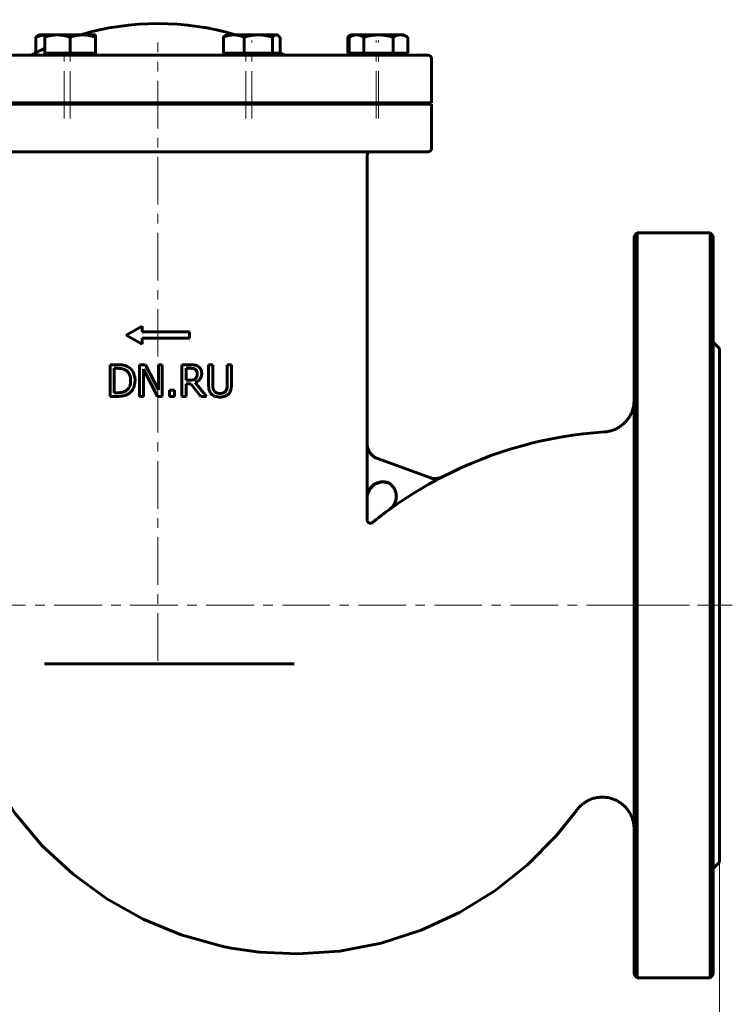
# Model space of a CAD drawing. Header units: millimetres. Extents: x 0 to 594, y 0 to 420.
# Tile 4 of 5: x 181 to 294, y 167 to 322. Entities that reach past the tile are written whole.
import ezdxf

# ---------------------------------------------------------------- set-up
doc = ezdxf.new("R2010")
doc.units = ezdxf.units.MM
for name, pattern in [('K5LT_AXLED', [12, 7.5, -1.5, 1.5, -1.5]), ('K5LT_BASIC', [0]), ('K5LT_THIN', [0])]:
    doc.linetypes.add(name, pattern=pattern)
doc.layers.add('Системный слой', color=7, linetype='Continuous')
doc.layers.add('Системный слой (1)', color=251, linetype='Continuous', true_color=0x6c6c6c)
doc.styles.add('KDIMTEXTSTYLE', font='GOST_AU.SHX', dxfattribs={"width": 0.96, "oblique": 15, "height": 5})
doc.styles.add('KTEXTSTYLE', font='GOST_AU.SHX', dxfattribs={"width": 0.56, "height": 5})
doc.dimstyles.new('KDIMSTYLE (0.50)', dxfattribs={"dimtxt": 5, "dimasz": 1, "dimexe": 2, "dimexo": 0, "dimgap": 1, "dimtad": 1, "dimlfac": 2, "dimtxsty": 'KDIMTEXTSTYLE', "dimsah": 1, "dimcen": 0, "dimdle": 1, "dimadec": 0, "dimazin": 0, "dimtfac": 0.667, "dimtmove": 0, "dimatfit": 3, "dimfxl": 1, "dimtvp": 1, "dimtolj": 1, "dimtzin": 0, "dimarcsym": 0})

# ---------------------------------------------------------------- blocks, each defined once
blk = doc.blocks.new('U13')
at = {"layer": 'Системный слой (1)', "color": 143, "linetype": 'K5LT_BASIC', "lineweight": 60, "true_color": 0x33acca}
for p, q in [((236.03, 254.99), (236.03, 300.54)), ((236.03, 242.94), (236.03, 246.48))]:
    blk.add_line(p, q, dxfattribs=at)
blk = doc.blocks.new('U14')
at = {"layer": 'Системный слой (1)', "color": 143, "linetype": 'K5LT_BASIC', "lineweight": 60, "true_color": 0x33acca}
for p, q in [((239.42, 248.81), (239.38, 248.83)), ((239.44, 248.79), (239.42, 248.81)), ((239.45, 248.79), (239.44, 248.79)), ((239.46, 248.78), (239.45, 248.79)), ((239.48, 248.77), (239.46, 248.78)), ((239.46, 248.78), (239.46, 248.78)), ((239.56, 248.71), (239.48, 248.77)), ((239.6, 248.68), (239.56, 248.71)), ((239.62, 248.67), (239.6, 248.68)), ((239.63, 248.66), (239.62, 248.67)), ((239.64, 248.66), (239.63, 248.66)), ((239.7, 248.61), (239.64, 248.66)), ((239.64, 248.66), (239.64, 248.66)), ((239.75, 248.57), (239.7, 248.61)), ((239.78, 248.54), (239.75, 248.57)), ((239.8, 248.53), (239.78, 248.54)), ((239.81, 248.52), (239.8, 248.53)), ((239.81, 248.51), (239.81, 248.52)), ((239.85, 248.48), (239.81, 248.51)), ((239.81, 248.51), (239.81, 248.51)), ((239.87, 248.46), (239.85, 248.48)), ((239.88, 248.45), (239.87, 248.46)), ((239.94, 248.39), (239.88, 248.45)), ((239.88, 248.45), (239.88, 248.45)), ((239.88, 248.45), (239.88, 248.45)), ((239.99, 248.34), (239.94, 248.39)), ((240.01, 248.31), (239.99, 248.34)), ((240.02, 248.29), (240.01, 248.31)), ((240.03, 248.29), (240.02, 248.29)), ((240.03, 248.28), (240.03, 248.29)), ((240.1, 248.2), (240.03, 248.28)), ((240.14, 248.15), (240.1, 248.2)), ((240.15, 248.13), (240.14, 248.15)), ((240.16, 248.12), (240.15, 248.13)), ((240.17, 248.11), (240.16, 248.12)), ((240.17, 248.1), (240.17, 248.11)), ((240.17, 248.11), (240.17, 248.11)), ((240.2, 248.06), (240.17, 248.1)), ((240.22, 248.03), (240.2, 248.06)), ((240.23, 248.02), (240.22, 248.03)), ((240.23, 248.01), (240.23, 248.02)), ((240.28, 247.94), (240.23, 248.01)), ((240.23, 248.01), (240.23, 248.01)), ((240.31, 247.88), (240.28, 247.94)), ((240.33, 247.85), (240.31, 247.88)), ((240.34, 247.83), (240.33, 247.85)), ((240.34, 247.82), (240.34, 247.83)), ((240.35, 247.82), (240.34, 247.82)), ((240.37, 247.77), (240.35, 247.82)), ((240.4, 247.71), (240.37, 247.77)), ((240.41, 247.67), (240.4, 247.71)), ((240.42, 247.66), (240.41, 247.67)), ((240.42, 247.65), (240.42, 247.66)), ((240.43, 247.65), (240.42, 247.65)), ((240.46, 247.58), (240.43, 247.65)), ((240.48, 247.51), (240.46, 247.58)), ((240.49, 247.47), (240.48, 247.51)), ((240.5, 247.45), (240.49, 247.47)), ((240.5, 247.44), (240.5, 247.45)), ((240.54, 247.33), (240.5, 247.44)), ((240.5, 247.44), (240.5, 247.44)), ((240.55, 247.28), (240.54, 247.33)), ((240.56, 247.25), (240.55, 247.28)), ((240.56, 247.23), (240.56, 247.25)), ((240.56, 247.22), (240.56, 247.23)), ((240.56, 247.23), (240.56, 247.23)), ((240.58, 247.16), (240.56, 247.22)), ((240.56, 247.22), (240.56, 247.22)), ((240.58, 247.13), (240.58, 247.16)), ((240.58, 247.12), (240.58, 247.13)), ((240.59, 247.11), (240.58, 247.12)), ((240.6, 247.03), (240.59, 247.11)), ((240.59, 247.11), (240.59, 247.11)), ((240.61, 246.96), (240.6, 247.03)), ((240.31, 245.45), (240.32, 245.48)), ((240.31, 245.44), (240.31, 245.45)), ((240.32, 245.48), (240.35, 245.52)), ((240.35, 245.52), (240.4, 245.62)), ((240.4, 245.63), (240.41, 245.64)), ((240.4, 245.62), (240.4, 245.63)), ((240.4, 245.63), (240.4, 245.63)), ((240.41, 245.66), (240.43, 245.69)), ((240.41, 245.64), (240.41, 245.66)), ((240.43, 245.69), (240.46, 245.76)), ((240.46, 245.76), (240.48, 245.84)), ((240.48, 245.84), (240.49, 245.84)), ((240.49, 245.87), (240.51, 245.9)), ((240.49, 245.85), (240.49, 245.87)), ((240.49, 245.84), (240.49, 245.85)), ((240.51, 245.9), (240.53, 245.97)), ((240.53, 245.97), (240.55, 246.05)), ((240.55, 246.06), (240.56, 246.08)), ((240.55, 246.05), (240.55, 246.06)), ((240.55, 246.05), (240.55, 246.05)), ((240.56, 246.11), (240.58, 246.19)), ((240.56, 246.08), (240.56, 246.11)), ((240.58, 246.19), (240.59, 246.26)), ((240.59, 246.27), (240.6, 246.29)), ((240.59, 246.26), (240.59, 246.27)), ((240.59, 246.26), (240.59, 246.26)), ((240.6, 246.32), (240.61, 246.39)), ((240.6, 246.29), (240.6, 246.32)), ((240.61, 246.92), (240.61, 246.96)), ((240.61, 246.9), (240.61, 246.92)), ((240.62, 246.89), (240.61, 246.9)), ((240.61, 246.39), (240.62, 246.44)), ((240.62, 246.81), (240.62, 246.89)), ((240.62, 246.89), (240.62, 246.89)), ((240.63, 246.73), (240.62, 246.81)), ((240.62, 246.58), (240.63, 246.66)), ((240.62, 246.51), (240.62, 246.58)), ((240.62, 246.47), (240.62, 246.51)), ((240.62, 246.46), (240.62, 246.47)), ((240.62, 246.45), (240.62, 246.46)), ((240.62, 246.44), (240.62, 246.45)), ((240.63, 246.7), (240.63, 246.73)), ((240.63, 246.68), (240.63, 246.7)), ((240.63, 246.67), (240.63, 246.68)), ((240.63, 246.66), (240.63, 246.67)), ((239.59, 244.64), (239.77, 244.78)), ((239.77, 244.78), (239.78, 244.79)), ((239.77, 244.78), (239.77, 244.78)), ((239.78, 244.79), (239.79, 244.8)), ((239.79, 244.8), (239.82, 244.83)), ((239.82, 244.83), (239.87, 244.87)), ((239.87, 244.87), (239.93, 244.93)), ((239.93, 244.93), (239.93, 244.94)), ((239.93, 244.94), (239.94, 244.94)), ((239.94, 244.94), (239.95, 244.96)), ((239.95, 244.96), (239.97, 244.98)), ((239.97, 244.98), (240.02, 245.04)), ((240.02, 245.04), (240.07, 245.1)), ((240.07, 245.1), (240.08, 245.1)), ((240.08, 245.11), (240.09, 245.13)), ((240.08, 245.1), (240.08, 245.11)), ((240.09, 245.13), (240.12, 245.16)), ((240.12, 245.16), (240.16, 245.22)), ((240.16, 245.22), (240.2, 245.28)), ((240.2, 245.28), (240.21, 245.28)), ((240.21, 245.28), (240.22, 245.3)), ((240.21, 245.28), (240.21, 245.28)), ((240.22, 245.3), (240.23, 245.32)), ((240.23, 245.32), (240.25, 245.35)), ((240.25, 245.35), (240.25, 245.36)), ((240.25, 245.36), (240.26, 245.36)), ((240.25, 245.35), (240.25, 245.35)), ((240.26, 245.36), (240.27, 245.38)), ((240.27, 245.38), (240.28, 245.41)), ((240.28, 245.41), (240.3, 245.43)), ((240.3, 245.43), (240.3, 245.44)), ((240.3, 245.44), (240.31, 245.44))]:
    blk.add_line(p, q, dxfattribs=at)
blk = doc.blocks.new('U16')
at = {"layer": 'Системный слой (1)', "color": 143, "linetype": 'K5LT_BASIC', "lineweight": 60, "true_color": 0x33acca}
for p, q in [((237.1, 248.53), (238.34, 248.97)), ((238.34, 248.97), (239.38, 248.83)), ((236.05, 246.78), (236.1, 247.08)), ((236.1, 247.08), (236.32, 247.64)), ((236.32, 247.64), (237.1, 248.53)), ((236.03, 246.56), (236.04, 246.63)), ((236.03, 246.52), (236.03, 246.56)), ((236.03, 246.5), (236.03, 246.52)), ((236.03, 246.49), (236.03, 246.5)), ((236.03, 246.48), (236.03, 246.49)), ((236.03, 246.49), (236.03, 246.49)), ((236.03, 246.48), (236.03, 246.48)), ((236.03, 246.48), (236.03, 246.48)), ((236.03, 246.48), (236.03, 246.48)), ((236.03, 246.48), (236.03, 246.48)), ((236.03, 246.48), (236.03, 246.48)), ((236.03, 246.48), (236.03, 246.48)), ((236.04, 246.63), (236.05, 246.78))]:
    blk.add_line(p, q, dxfattribs=at)
blk = doc.blocks.new('U18')
at = {"layer": 'Системный слой (1)', "color": 143, "linetype": 'K5LT_BASIC', "lineweight": 60, "true_color": 0x33acca}
for p, q in [((278.14, 229.49), (278.14, 287.74)), ((278.14, 171.24), (278.14, 229.49))]:
    blk.add_line(p, q, dxfattribs=at)
blk = doc.blocks.new('U20')
at = {"layer": 'Системный слой (1)', "color": 143, "linetype": 'K5LT_BASIC', "lineweight": 60, "true_color": 0x33acca}
for p, q in [((172.63, 211.48), (172.81, 210.98)), ((172.81, 210.98), (172.99, 210.48)), ((172.99, 210.48), (173.18, 209.98)), ((176.85, 202.2), (180.49, 196.64)), ((180.49, 196.64), (184.77, 191.57)), ((265.89, 193.16), (269.1, 197.16)), ((261.32, 188.54), (265.89, 193.16)), ((184.77, 191.57), (189.62, 187.05)), ((256.19, 184.47), (261.32, 188.54)), ((189.62, 187.05), (194.95, 183.17)), ((250.58, 181.01), (256.19, 184.47)), ((194.95, 183.17), (200.67, 179.97)), ((244.56, 178.24), (250.58, 181.01)), ((200.67, 179.97), (206.68, 177.49)), ((206.68, 177.49), (212.89, 175.75)), ((238.24, 176.21), (244.56, 178.24)), ((212.89, 175.75), (213.11, 175.7)), ((213.11, 175.7), (213.12, 175.7)), ((213.12, 175.7), (213.14, 175.7)), ((213.14, 175.7), (213.16, 175.69)), ((213.16, 175.69), (213.2, 175.69)), ((213.2, 175.69), (213.29, 175.67)), ((213.29, 175.67), (213.47, 175.63)), ((213.47, 175.63), (213.83, 175.56)), ((213.83, 175.56), (214.56, 175.42)), ((231.72, 174.95), (238.24, 176.21)), ((214.56, 175.42), (216.02, 175.17)), ((216.02, 175.17), (218.99, 174.78)), ((218.99, 174.78), (225.09, 174.49)), ((225.09, 174.49), (231.72, 174.95))]:
    blk.add_line(p, q, dxfattribs=at)
blk = doc.blocks.new('U23')
at = {"layer": 'Системный слой (1)', "color": 143, "linetype": 'K5LT_BASIC', "lineweight": 60, "true_color": 0x33acca}
for p, q in [((290.64, 287.74), (290.64, 229.49)), ((290.64, 229.49), (290.64, 171.24))]:
    blk.add_line(p, q, dxfattribs=at)
blk = doc.blocks.new('U25')
at = {"layer": 'Системный слой (1)', "color": 143, "linetype": 'K5LT_BASIC', "lineweight": 60, "true_color": 0x33acca}
for p, q in [((291.64, 229.49), (291.64, 269.99)), ((291.64, 188.99), (291.64, 229.49))]:
    blk.add_line(p, q, dxfattribs=at)
blk = doc.blocks.new('U26')
at = {"layer": 'Системный слой (1)', "color": 143, "linetype": 'K5LT_BASIC', "lineweight": 60, "true_color": 0x33acca}
for start, end in [(93.7268, 117.2623), (125.8929, 128.9325)]:
    blk.add_arc((277.69, 191.99), 65, start, end, dxfattribs=at)
blk = doc.blocks.new('U27')
at = {"layer": 'Системный слой (1)', "color": 143, "linetype": 'K5LT_BASIC', "lineweight": 60, "true_color": 0x33acca}
for p, q in [((184.25, 319.31), (183.76, 319.13)), ((184.71, 319.42), (184.25, 319.31)), ((185.15, 319.48), (184.71, 319.42))]:
    blk.add_line(p, q, dxfattribs=at)
blk = doc.blocks.new('U28')
at = {"layer": 'Системный слой (1)', "color": 143, "linetype": 'K5LT_BASIC', "lineweight": 60, "true_color": 0x33acca}
for p, q in [((221.77, 319.48), (221.68, 319.49)), ((221.86, 319.46), (221.77, 319.48)), ((221.95, 319.41), (221.86, 319.46)), ((222.06, 319.34), (221.95, 319.41)), ((222.16, 319.25), (222.06, 319.34)), ((222.27, 319.13), (222.16, 319.25))]:
    blk.add_line(p, q, dxfattribs=at)
blk = doc.blocks.new('U29')
at = {"layer": 'Системный слой (1)', "color": 143, "linetype": 'K5LT_BASIC', "lineweight": 60, "true_color": 0x33acca}
for p, q in [((159.86, 308.54), (227.23, 308.54)), ((227.23, 308.54), (246.18, 308.54))]:
    blk.add_line(p, q, dxfattribs=at)
blk = doc.blocks.new('U30')
at = {"layer": 'Системный слой (1)', "color": 143, "linetype": 'K5LT_BASIC', "lineweight": 60, "true_color": 0x33acca}
for start, end in [(73.2653, 106.7347), (114.8676, 118.0725), (61.9275, 63.0606)]:
    blk.add_arc((203.02, 278.79), 42.5, start, end, dxfattribs=at)
blk = doc.blocks.new('U32')
at = {"layer": 'Системный слой (1)', "color": 143, "linetype": 'K5LT_BASIC', "lineweight": 60, "true_color": 0x33acca}
for p, q in [((233.08, 319.25), (232.97, 319.13)), ((233.19, 319.34), (233.08, 319.25)), ((233.29, 319.41), (233.19, 319.34)), ((233.38, 319.46), (233.29, 319.41)), ((233.47, 319.48), (233.38, 319.46)), ((233.57, 319.49), (233.47, 319.48))]:
    blk.add_line(p, q, dxfattribs=at)
blk = doc.blocks.new('U33')
at = {"layer": 'Системный слой (1)', "color": 143, "linetype": 'K5LT_BASIC', "lineweight": 60, "true_color": 0x33acca}
for p, q in [((233.63, 319.49), (233.57, 319.49)), ((233.69, 319.48), (233.63, 319.49)), ((233.75, 319.46), (233.69, 319.48))]:
    blk.add_line(p, q, dxfattribs=at)
blk = doc.blocks.new('D4')
at = {"layer": 'Системный слой (1)'}
for points in [[(121.64, 140.53), (121.14, 141.19), (121.64, 141.85), (116.64, 141.19)], [(286.64, 140.53), (291.64, 141.19), (286.64, 141.85), (287.14, 141.19)]]:
    blk.add_hatch(color=7, dxfattribs=at).paths.add_polyline_path(points)
at = {"layer": 'Системный слой (1)', "color": 7, "linetype": 'K5LT_THIN', "lineweight": 18, "true_color": 0xffffff}
for p, q in [((116.64, 188.99), (116.64, 139.19)), ((291.64, 188.99), (291.64, 139.19)), ((116.64, 141.19), (121.64, 141.85)), ((121.64, 141.85), (121.14, 141.19)), ((287.14, 141.19), (286.64, 141.85)), ((286.64, 141.85), (291.64, 141.19)), ((121.64, 140.53), (116.64, 141.19)), ((116.64, 141.19), (291.64, 141.19)), ((121.14, 141.19), (121.64, 140.53)), ((291.64, 141.19), (286.64, 140.53)), ((286.64, 140.53), (287.14, 141.19))]:
    blk.add_line(p, q, dxfattribs=at)
blk.add_wipeout([(198.8, 142.19), (198.8, 149.57), (209.06, 149.57), (209.06, 142.19)]).dxf.layer = 'Системный слой (1)'
at = {"layer": 'Системный слой (1)', "color": 7, "insert": (198.8, 148.78), "char_height": 5, "attachment_point": 1, "style": 'KTEXTSTYLE'}
blk.add_mtext('\\H5.0;\\W1.000;\\Q15;\\Q15;\\W0.960;350', dxfattribs=at)
blk = doc.blocks.new('KDIMARROW_01')
at = {"layer": 'Системный слой'}
blk.add_hatch(color=0, dxfattribs=at).paths.add_polyline_path([(0, 0), (-5, 0.66), (-4.5, 0), (-5, -0.66)])
at = {"layer": 'Системный слой', "color": 0, "linetype": 'K5LT_THIN', "lineweight": 18}
for p, q in [((-4.5, 0), (-5, 0.66)), ((-5, 0.66), (0, 0)), ((0, 0), (-5, -0.66)), ((-5, -0.66), (-4.5, 0))]:
    blk.add_line(p, q, dxfattribs=at)
at = {"layer": 'Системный слой (1)', "color": 0, "linetype": 'K5LT_THIN', "lineweight": 18}
blk.add_line((454.12, 229.49), (453.62, 229.49), dxfattribs=at)

msp = doc.modelspace()

# ---------------------------------------------------------------- linework, layer by layer
at = {"layer": 'Системный слой (1)', "color": 143, "linetype": 'K5LT_BASIC', "lineweight": 60, "true_color": 0x33acca}
for p, q in [((183.7645, 316.6797), (183.7645, 319.1344)), ((184.2259, 319.4916), (184.0848, 319.4102)), ((184.2259, 319.4916), (185.1468, 319.4916)), ((185.1468, 319.1344), (185.1468, 319.4916)), ((185.1468, 319.4916), (187.1468, 319.4916)), ((185.1468, 316.5916), (185.1468, 319.1344)), ((187.1468, 319.4916), (191.1468, 319.4916)), ((189.1468, 316.5916), (189.1468, 319.1344)), ((191.1468, 319.4916), (193.1468, 319.4916)), ((193.1468, 319.4916), (193.1468, 319.1344)), ((193.1468, 316.5916), (193.1468, 319.1344)), ((213.3508, 316.5916), (213.3508, 319.1344)), ((213.8122, 319.4916), (213.6711, 319.4102)), ((213.8122, 319.4916), (214.9837, 319.4916)), ((214.9837, 319.4916), (218.8474, 319.4916)), ((216.6167, 316.5916), (216.6167, 319.1344)), ((218.8474, 319.4916), (221.6759, 319.4916)), ((221.0782, 316.5916), (221.0782, 319.1344)), ((221.6759, 319.4916), (221.8122, 319.4916)), ((221.8122, 319.4916), (221.9533, 319.4102)), ((222.2736, 316.5916), (222.2736, 319.1344)), ((232.969, 316.5916), (232.969, 319.1344)), ((233.8119, 319.4916), (233.1931, 319.1344)), ((233.1931, 316.5916), (233.1931, 319.1344)), ((233.4304, 319.4916), (233.2893, 319.4102)), ((233.4304, 319.4916), (233.5667, 319.4916)), ((233.5667, 319.4916), (233.8119, 319.4916)), ((233.8119, 319.4916), (234.3478, 319.4916)), ((234.3478, 319.4916), (237.8119, 319.4916)), ((235.5025, 316.5916), (235.5025, 319.1344)), ((237.8119, 319.4916), (241.276, 319.4916)), ((240.1213, 316.5916), (240.1213, 319.1344)), ((241.276, 319.4916), (241.8119, 319.4916)), ((241.8119, 319.4916), (242.4307, 319.1344)), ((242.4307, 316.5916), (242.4307, 319.1344)), ((245.6774, 316.2916), (160.3607, 316.2916)), ((185.1468, 316.5916), (185.1468, 316.2916)), ((187.1468, 316.5916), (185.1468, 316.5916)), ((189.1468, 316.5916), (187.1468, 316.5916)), ((191.1468, 316.5916), (189.1468, 316.5916)), ((193.1468, 316.5916), (191.1468, 316.5916)), ((193.1468, 316.5916), (193.1468, 316.2916)), ((214.9837, 316.5916), (213.3508, 316.5916)), ((213.8122, 316.5916), (213.8122, 316.2916)), ((216.6167, 316.5916), (214.9837, 316.5916)), ((218.8474, 316.5916), (216.6167, 316.5916)), ((221.0782, 316.5916), (218.8474, 316.5916)), ((221.6759, 316.5916), (221.0782, 316.5916)), ((222.2736, 316.5916), (221.6759, 316.5916)), ((221.8122, 316.5916), (221.8122, 316.2916)), ((233.1931, 316.5916), (232.969, 316.5916)), ((234.3478, 316.5916), (233.1931, 316.5916)), ((233.4304, 316.5916), (233.4304, 316.2916)), ((233.8119, 316.5916), (233.8119, 316.2916)), ((235.5025, 316.5916), (234.3478, 316.5916)), ((237.8119, 316.5916), (235.5025, 316.5916)), ((240.1213, 316.5916), (237.8119, 316.5916)), ((241.276, 316.5916), (240.1213, 316.5916)), ((242.4307, 316.5916), (241.276, 316.5916)), ((241.8119, 316.5916), (241.8119, 316.2916)), ((246.1774, 308.7916), (246.1774, 315.7916)), ((159.8607, 308.7916), (246.1774, 308.7916)), ((185.7259, 308.7916), (185.7259, 308.7517)), ((185.936, 308.5416), (185.7259, 308.7517)), ((186.6468, 308.7517), (185.7259, 308.7517)), ((186.6468, 308.7916), (186.6468, 308.7517)), ((189.1468, 308.7517), (186.6468, 308.7517)), ((186.8569, 308.5416), (186.6468, 308.7517)), ((191.6468, 308.7517), (189.1468, 308.7517)), ((191.4367, 308.5416), (191.6468, 308.7517)), ((191.6468, 308.7916), (191.6468, 308.7517)), ((199.269, 308.5416), (199.269, 308.7916)), ((206.769, 308.5416), (206.769, 308.7916)), ((214.3912, 308.7916), (214.3912, 308.7517)), ((214.6014, 308.5416), (214.3912, 308.7517)), ((215.3122, 308.7517), (214.3912, 308.7517)), ((215.3122, 308.7916), (215.3122, 308.7517)), ((219.5799, 308.7517), (215.3122, 308.7517)), ((215.5223, 308.5416), (215.3122, 308.7517)), ((220.3122, 308.7517), (219.5799, 308.7517)), ((220.1021, 308.5416), (220.3122, 308.7517)), ((220.3122, 308.7916), (220.3122, 308.7517)), ((234.9304, 308.7916), (234.9304, 308.7517)), ((235.3119, 308.7517), (234.9304, 308.7517)), ((235.1406, 308.5416), (234.9304, 308.7517)), ((235.3119, 308.7916), (235.3119, 308.7517)), ((235.522, 308.5416), (235.3119, 308.7517)), ((240.3119, 308.7517), (235.3119, 308.7517)), ((240.1018, 308.5416), (240.3119, 308.7517)), ((240.3119, 308.7916), (240.3119, 308.7517)), ((246.1774, 301.5416), (246.1774, 308.5416)), ((160.3607, 301.0416), (245.6774, 301.0416)), ((278.1415, 287.7416), (278.6415, 288.2416)), ((290.1415, 288.2416), (278.6415, 288.2416)), ((278.6415, 288.2416), (278.6415, 229.4916)), ((290.6415, 287.7416), (290.1415, 288.2416)), ((290.1415, 229.4916), (290.1415, 288.2416)), ((198.019, 272.1342), (200.519, 273.5515)), ((200.519, 272.6342), (200.519, 273.5515)), ((198.019, 272.1342), (200.519, 270.7169)), ((200.519, 272.6342), (208.019, 272.6342)), ((208.019, 271.6342), (208.019, 272.6342)), ((200.519, 270.7169), (200.519, 271.6342)), ((200.519, 271.6342), (208.019, 271.6342)), ((291.6415, 269.9916), (290.6415, 270.9916)), ((195.4552, 267.4617), (195.4552, 262.4617)), ((196.5938, 267.4617), (195.4552, 267.4617)), ((200.1189, 267.4617), (200.1189, 262.4617)), ((201.063, 267.4617), (200.1189, 267.4617)), ((203.0768, 263.503), (201.063, 267.4617)), ((203.6967, 267.4617), (203.0768, 267.4617)), ((203.0768, 267.4617), (203.0768, 263.503)), ((203.6967, 262.4617), (203.6967, 267.4617)), ((208.0808, 267.4617), (206.7924, 267.4617)), ((206.7924, 267.4617), (206.7924, 262.4617)), ((211.6627, 267.4617), (210.9982, 267.4617)), ((210.9982, 267.4617), (210.9982, 264.3417)), ((211.6627, 264.3417), (211.6627, 267.4617)), ((213.952, 267.4617), (213.952, 264.3255)), ((214.6165, 267.4617), (213.952, 267.4617)), ((214.6165, 264.3417), (214.6165, 267.4617)), ((196.1197, 263.037), (196.1197, 266.8863)), ((196.1197, 266.8863), (196.6262, 266.8863)), ((200.7389, 266.7729), (202.9512, 262.4617)), ((200.7389, 262.4617), (200.7389, 266.7729)), ((207.4569, 266.8863), (208.1173, 266.8863)), ((207.4569, 265.0062), (207.4569, 266.8863)), ((208.0403, 265.0062), (207.4569, 265.0062)), ((207.4569, 262.4617), (207.4569, 264.4511)), ((207.4569, 264.4511), (208.2186, 264.4511)), ((208.2186, 264.4511), (209.7988, 262.4617)), ((210.6619, 262.4617), (208.8831, 264.6375)), ((196.6262, 263.037), (196.1197, 263.037)), ((204.8394, 263.4179), (204.8394, 262.4617)), ((205.6416, 263.4179), (204.8394, 263.4179)), ((205.6416, 262.4617), (205.6416, 263.4179)), ((195.4552, 262.4617), (196.606, 262.4617)), ((200.1189, 262.4617), (200.7389, 262.4617)), ((202.9512, 262.4617), (203.6967, 262.4617)), ((204.8394, 262.4617), (205.6416, 262.4617)), ((206.7924, 262.4617), (207.4569, 262.4617)), ((209.7988, 262.4617), (210.6619, 262.4617)), ((236.0231, 246.4828), (236.0231, 254.9963)), ((245.929, 249.6401), (237.6686, 252.6466)), ((239.7127, 248.5993), (239.6978, 248.6115)), ((239.7127, 248.5993), (239.7127, 248.5993)), ((236.0314, 242.943), (236.0314, 242.9432)), ((278.6415, 229.4916), (278.6415, 170.7416)), ((290.1415, 170.7416), (290.1415, 229.4916)), ((185.1223, 220.2416), (224.5148, 220.2416)), ((291.6415, 188.9916), (290.6415, 187.9916)), ((278.1415, 171.2416), (278.6415, 170.7416)), ((290.6415, 171.2416), (290.1415, 170.7416)), ((290.1415, 170.7416), (278.6415, 170.7416))]:
    msp.add_line(p, q, dxfattribs=at)
at = {"layer": 'Системный слой (1)', "color": 30, "linetype": 'K5LT_AXLED', "lineweight": 18, "true_color": 0xff8000}
for p, q in [((189.1468, 306.2916), (189.1468, 318.5916)), ((217.8122, 306.2916), (217.8122, 318.5916)), ((237.4304, 306.2916), (237.4304, 318.5916)), ((237.8119, 306.2916), (237.8119, 318.5916)), ((188.2259, 306.2916), (188.2259, 318.2916)), ((203.019, 220.7416), (203.019, 318.2916)), ((216.8912, 306.2916), (216.8912, 318.2916)), ((114.6415, 229.4916), (286.8915, 229.4916)), ((276.1415, 229.4916), (293.6415, 229.4916))]:
    msp.add_line(p, q, dxfattribs=at)
at = {"layer": 'Системный слой (1)', "color": 143, "linetype": 'K5LT_BASIC', "lineweight": 60, "true_color": 0x33acca}
for centre, radius, start, end in [((245.6774, 315.7916), 0.5, 0, 90), ((245.6774, 301.5416), 0.5, 270, 0), ((236.5316, 300.5416), 0.5, 90, 180), ((277.6914, 191.9916), 64.9898, 117.253561, 125.890266)]:
    msp.add_arc(centre, radius, start, end, dxfattribs=at)
for points, weights in [([(183.7645, 319.1344), (183.9334, 319.3227), (184.0848, 319.4102)], [1, 1.01965916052, 1.0189529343]), ([(187.1468, 319.4916), (186.2186, 319.4916), (185.1468, 319.1344)], [1, 1.0379548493, 1]), ([(189.1468, 319.1344), (188.075, 319.4916), (187.1468, 319.4916)], [1, 1.0379548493, 1]), ([(191.1468, 319.4916), (190.2186, 319.4916), (189.1468, 319.1344)], [1, 1.0379548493, 1]), ([(193.1468, 319.1344), (192.075, 319.4916), (191.1468, 319.4916)], [1, 1.0379548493, 1]), ([(214.9837, 319.4916), (214.2259, 319.4916), (213.3508, 319.1344)], [1, 1.0379548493, 1]), ([(213.3508, 319.1344), (213.5196, 319.3227), (213.6711, 319.4102)], [1, 1.01965916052, 1.0189529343]), ([(216.6167, 319.1344), (215.7416, 319.4916), (214.9837, 319.4916)], [1, 1.0379548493, 1]), ([(218.8474, 319.4916), (217.8122, 319.4916), (216.6167, 319.1344)], [1, 1.0379548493, 1]), ([(221.0782, 319.1344), (219.8827, 319.4916), (218.8474, 319.4916)], [1, 1.0379548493, 1]), ([(221.6759, 319.4916), (221.3985, 319.4916), (221.0782, 319.1344)], [1, 1.0379548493, 1]), ([(234.3478, 319.4916), (233.8119, 319.4916), (233.1931, 319.1344)], [1, 1.0379548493, 1]), ([(235.5025, 319.1344), (234.8837, 319.4916), (234.3478, 319.4916)], [1, 1.0379548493, 1]), ([(237.8119, 319.4916), (236.7401, 319.4916), (235.5025, 319.1344)], [1, 1.0379548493, 1]), ([(240.1213, 319.1344), (238.8837, 319.4916), (237.8119, 319.4916)], [1, 1.0379548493, 1]), ([(241.276, 319.4916), (240.7401, 319.4916), (240.1213, 319.1344)], [1, 1.0379548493, 1]), ([(242.4307, 319.1344), (241.8119, 319.4916), (241.276, 319.4916)], [1, 1.0379548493, 1])]:
    msp.add_rational_spline(points, weights, degree=2, dxfattribs=at)
for points, knots in [([(198.3847, 267.0646), (198.278, 267.1347), (198.1636, 267.1931), (197.9661, 267.2744), (197.8851, 267.3026), (197.7719, 267.3367), (197.7374, 267.3465), (197.6686, 267.3646), (197.5981, 267.3813), (197.5136, 267.3971), (197.4167, 267.4127), (197.3629, 267.4201), (197.241, 267.4341), (197.1721, 267.4404), (197.0485, 267.4491), (196.9977, 267.452), (196.8628, 267.458), (196.781, 267.4601), (196.6642, 267.4615), (196.6289, 267.4617), (196.5938, 267.4617)], [-0.681836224, -0.681836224, -0.681836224, -0.681836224, -0.480593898, -0.480593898, -0.345649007, -0.345649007, -0.293274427, -0.293274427, -0.249402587, -0.203137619, -0.203137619, -0.15520884, -0.15520884, -0.103849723, -0.103849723, -0.071038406, -0.071038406, -0.021477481, -0.021477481, 0, 0, 0, 0]), ([(209.3531, 267.1983), (209.2424, 267.2699), (209.1246, 267.3273), (208.9262, 267.3908), (208.8186, 267.4187), (208.5094, 267.4491), (208.4029, 267.4551), (208.2264, 267.4607), (208.1534, 267.4617), (208.0808, 267.4617)], [-0.448889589, -0.448889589, -0.448889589, -0.448889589, -0.233146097, -0.233146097, -0.107358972, -0.107358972, -0.044036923, -0.044036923, 0, 0, 0, 0]), ([(196.6262, 266.8863), (196.6885, 266.8863), (196.7466, 266.8853), (196.8621, 266.8814), (196.9184, 266.8783), (197.0445, 266.8688), (197.1094, 266.8617), (197.2019, 266.8491), (197.2346, 266.8439), (197.2891, 266.8343), (197.3118, 266.8298), (197.3489, 266.822), (197.3641, 266.8186), (197.3787, 266.8152), (197.5796, 266.7679), (197.7693, 266.6915), (197.9471, 266.5865)], [-0.200729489, -0.200729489, -0.200729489, -0.200729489, -0.189077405, -0.189077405, -0.175905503, -0.175905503, -0.156903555, -0.156903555, -0.144619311, -0.144619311, -0.134140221, -0.134140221, -0.125549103, -0.125549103, -0.125003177, 0, 0, 0, 0]), ([(197.9471, 266.5865), (198.0829, 266.5032), (198.2032, 266.4012), (198.4098, 266.1539), (198.4906, 266.014), (198.6649, 265.5814), (198.7048, 265.2698), (198.7048, 264.9657)], [-0.375967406, -0.375967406, -0.375967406, -0.375967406, -0.279885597, -0.279885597, -0.182458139, -0.182458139, 0, 0, 0, 0]), ([(199.3977, 264.9576), (199.3977, 265.1853), (199.3783, 265.4143), (199.2717, 265.9196), (199.1847, 266.1115), (199.0048, 266.4697), (198.8374, 266.6924), (198.5496, 266.947), (198.4692, 267.0085), (198.3847, 267.0646)], [-0.357534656, -0.357534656, -0.357534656, -0.357534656, -0.302072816, -0.302072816, -0.231709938, -0.231709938, -0.06122504, -0.06122504, 0, 0, 0, 0]), ([(208.1173, 266.8863), (208.1688, 266.8863), (208.2159, 266.8853), (208.3303, 266.8806), (208.3903, 266.8756), (208.4704, 266.8664), (208.4968, 266.8627), (208.5393, 266.8559), (208.5564, 266.8527), (208.5749, 266.8491), (208.5781, 266.8485), (208.5901, 266.846), (208.5983, 266.8442), (208.7145, 266.8178), (208.8181, 266.7775), (208.9115, 266.7161)], [-0.116905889, -0.116905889, -0.116905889, -0.116905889, -0.107309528, -0.107309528, -0.091342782, -0.091342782, -0.081924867, -0.081924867, -0.07417667, -0.07417667, -0.072506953, -0.072506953, -0.067779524, -0.067779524, 0, 0, 0, 0]), ([(208.8831, 264.6375), (209.0698, 264.7072), (209.244, 264.8026), (209.4779, 264.9979), (209.6134, 265.1239), (209.8169, 265.4686), (209.874, 265.6441), (209.9145, 265.9203), (209.9204, 266.0123), (209.9204, 266.1043)], [-0.542736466, -0.542736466, -0.542736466, -0.542736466, -0.296679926, -0.296679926, -0.167569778, -0.167569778, -0.055190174, -0.055190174, 0, 0, 0, 0]), ([(208.9115, 266.7161), (208.9683, 266.6778), (209.0195, 266.6325), (209.1112, 266.5203), (209.1421, 266.4613), (209.2096, 266.2946), (209.2275, 266.1735), (209.2275, 266.0516)], [-0.139857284, -0.139857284, -0.139857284, -0.139857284, -0.108143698, -0.108143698, -0.073119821, -0.073119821, 0, 0, 0, 0]), ([(209.2275, 266.0516), (209.2275, 265.9579), (209.2208, 265.8631), (209.1872, 265.6781), (209.1627, 265.6004), (209.0881, 265.4317), (209.0249, 265.3421), (208.9439, 265.2656)], [-0.154182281, -0.154182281, -0.154182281, -0.154182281, -0.11098828, -0.11098828, -0.067469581, -0.067469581, 0, 0, 0, 0]), ([(209.9204, 266.1043), (209.9204, 266.2191), (209.9107, 266.335), (209.865, 266.5467), (209.8322, 266.643), (209.742, 266.8142), (209.6533, 266.9609), (209.4424, 267.1369), (209.3987, 267.1689), (209.3531, 267.1983)], [-0.480676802, -0.480676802, -0.480676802, -0.480676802, -0.314443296, -0.314443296, -0.16666248, -0.16666248, -0.032967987, -0.032967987, 0, 0, 0, 0]), ([(198.7048, 264.9657), (198.7048, 264.7411), (198.6854, 264.5089), (198.5961, 264.1474), (198.5337, 263.9611), (198.3043, 263.6127), (198.1689, 263.4779), (198.0079, 263.3693)], [-0.45454145, -0.45454145, -0.45454145, -0.45454145, -0.251039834, -0.251039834, -0.117445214, -0.117445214, 0, 0, 0, 0]), ([(198.3766, 262.8628), (198.5187, 262.9567), (198.647, 263.0672), (198.8811, 263.3249), (198.9827, 263.47), (199.2388, 263.9304), (199.3384, 264.2553), (199.3914, 264.72), (199.3977, 264.8387), (199.3977, 264.9576)], [-0.489708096, -0.489708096, -0.489708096, -0.489708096, -0.38710212, -0.38710212, -0.280615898, -0.280615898, -0.071329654, -0.071329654, 0, 0, 0, 0]), ([(208.9439, 265.2656), (208.8916, 265.2132), (208.833, 265.1694), (208.6747, 265.084), (208.5912, 265.0645), (208.3893, 265.0198), (208.2123, 265.0062), (208.0403, 265.0062)], [-0.140513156, -0.140513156, -0.140513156, -0.140513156, -0.125697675, -0.125697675, -0.10435846, -0.10435846, 0, 0, 0, 0]), ([(210.9982, 264.3417), (210.9982, 264.0489), (211.0223, 263.7266), (211.1352, 263.341), (211.1997, 263.1534), (211.3891, 262.9098), (211.4313, 262.8626), (211.4763, 262.8182)], [-0.589240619, -0.589240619, -0.589240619, -0.589240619, -0.187478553, -0.187478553, -0.038591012, -0.038591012, 0, 0, 0, 0]), ([(211.8774, 263.3328), (211.8037, 263.4446), (211.7517, 263.5667), (211.6846, 263.846), (211.671, 264.0218), (211.6636, 264.2263), (211.6627, 264.2842), (211.6627, 264.3417)], [-0.201267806, -0.201267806, -0.201267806, -0.201267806, -0.122794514, -0.122794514, -0.034517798, -0.034517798, 0, 0, 0, 0]), ([(213.952, 264.3255), (213.952, 264.16), (213.9439, 263.9807), (213.9018, 263.7143), (213.8725, 263.5792), (213.778, 263.3981), (213.7584, 263.3649), (213.7372, 263.3328)], [-0.284393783, -0.284393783, -0.284393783, -0.284393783, -0.124122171, -0.124122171, -0.023465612, -0.023465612, 0, 0, 0, 0]), ([(214.1384, 262.8182), (214.2152, 262.8916), (214.2831, 262.9733), (214.3993, 263.1545), (214.446, 263.2516), (214.548, 263.542), (214.5936, 263.7907), (214.6144, 264.1726), (214.6165, 264.2573), (214.6165, 264.3417)], [-0.4253688, -0.4253688, -0.4253688, -0.4253688, -0.327465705, -0.327465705, -0.229490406, -0.229490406, -0.050636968, -0.050636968, 0, 0, 0, 0]), ([(196.606, 262.4617), (196.8929, 262.4617), (197.2129, 262.475), (197.6636, 262.5505), (197.8928, 262.6027), (198.2428, 262.7825), (198.3105, 262.8213), (198.3766, 262.8628)], [-0.563855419, -0.563855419, -0.563855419, -0.563855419, -0.238109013, -0.238109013, -0.047150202, -0.047150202, 0, 0, 0, 0]), ([(198.0079, 263.3693), (197.9175, 263.3059), (197.8218, 263.2523), (197.5784, 263.1473), (197.4585, 263.1199), (197.1513, 263.0547), (196.8813, 263.037), (196.6262, 263.037)], [-0.215846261, -0.215846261, -0.215846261, -0.215846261, -0.190969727, -0.190969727, -0.155926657, -0.155926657, 0, 0, 0, 0]), ([(211.4763, 262.8182), (211.6145, 262.68), (211.7749, 262.5768), (212.0992, 262.443), (212.3018, 262.3843), (212.6592, 262.3587), (212.7324, 262.3563), (212.8053, 262.3563)], [-0.441746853, -0.441746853, -0.441746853, -0.441746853, -0.224410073, -0.224410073, -0.045778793, -0.045778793, 0, 0, 0, 0]), ([(212.8053, 262.9236), (212.696, 262.9236), (212.5845, 262.932), (212.358, 262.9774), (212.2713, 263.0115), (212.1111, 263.0911), (212.0256, 263.1539), (211.9255, 263.2654), (211.9003, 263.2982), (211.8774, 263.3328)], [-0.17646308, -0.17646308, -0.17646308, -0.17646308, -0.136013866, -0.136013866, -0.091443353, -0.091443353, -0.025208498, -0.025208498, 0, 0, 0, 0]), ([(213.7372, 263.3328), (213.6982, 263.2737), (213.6524, 263.2212), (213.5453, 263.1271), (213.4851, 263.0875), (213.3459, 263.017), (213.1973, 262.9517), (212.9092, 262.9257), (212.8572, 262.9236), (212.8053, 262.9236)], [-0.43212645, -0.43212645, -0.43212645, -0.43212645, -0.309437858, -0.309437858, -0.181840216, -0.181840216, -0.032590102, -0.032590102, 0, 0, 0, 0]), ([(212.8053, 262.3563), (213.0267, 262.3563), (213.2599, 262.3758), (213.7098, 262.5005), (213.8807, 262.603), (214.0564, 262.7418), (214.0983, 262.7789), (214.1384, 262.8182)], [-0.23319349, -0.23319349, -0.23319349, -0.23319349, -0.139357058, -0.139357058, -0.034768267, -0.034768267, 0, 0, 0, 0]), ([(273.4665, 256.8544), (273.4678, 256.8545), (273.4695, 256.8546), (273.4729, 256.8548), (273.475, 256.8549), (273.481, 256.8554), (273.4849, 256.8556), (273.4963, 256.8564), (273.5038, 256.8569), (273.5261, 256.8586), (273.5408, 256.8598), (273.585, 256.8634), (273.6143, 256.8662), (273.7017, 256.875), (273.7598, 256.8819), (273.9327, 256.9057), (274.0471, 256.9254), (274.3738, 256.9937), (274.5841, 257.052), (274.9956, 257.1955), (275.1968, 257.2807), (275.5826, 257.4749), (275.7674, 257.5836), (276.1236, 257.825), (276.2948, 257.958), (276.6203, 258.2462), (276.7743, 258.4016), (277.0586, 258.7285), (277.1889, 258.8998), (277.4261, 259.2577), (277.5331, 259.4442), (277.724, 259.8325), (277.8076, 260.0346), (277.9384, 260.4202), (277.9889, 260.6025), (278.0733, 260.9926), (278.1046, 261.2009), (278.1352, 261.554), (278.1414, 261.6981), (278.1415, 261.8426), (278.1415, 261.8433), (278.1415, 261.8438)], [0, 0, 0, 0, 0.01542642, 0.01542642, 0.04113711, 0.04113711, 0.08741636, 0.08741636, 0.17740379, 0.17740379, 0.35480759, 0.35480759, 0.70704411, 0.70704411, 1.40637501, 1.40637501, 2.79475254, 2.79475254, 5.3978697, 5.3978697, 8.0035135, 8.0035135, 10.56048944, 10.56048944, 13.14661938, 13.14661938, 15.7562844, 15.7562844, 18.32450567, 18.32450567, 20.8881771, 20.8881771, 23.49688965, 23.49688965, 25.75455585, 25.75455585, 28.26690029, 28.26690029, 29.99074863, 29.99074863, 29.99565317, 29.99565317, 29.99565317, 29.99565317]), ([(236.0231, 254.9963), (236.0231, 254.9239), (236.0264, 254.8518), (236.0394, 254.7063), (236.0493, 254.633), (236.0756, 254.4871), (236.092, 254.4144), (236.1312, 254.271), (236.1539, 254.2002), (236.19, 254.1028), (236.2007, 254.0752), (236.2402, 253.9787), (236.2715, 253.9109), (236.3398, 253.7786), (236.3769, 253.714), (236.456, 253.5892), (236.498, 253.529), (236.5638, 253.4431), (236.5856, 253.4159), (236.651, 253.3378), (236.6962, 253.2881), (236.7953, 253.1878), (236.8495, 253.1376), (236.9625, 253.042), (237.0214, 252.9965), (237.112, 252.9326), (237.1424, 252.9121), (237.2358, 252.8521), (237.3002, 252.8147), (237.4314, 252.7461), (237.4982, 252.7147), (237.6001, 252.6724), (237.6342, 252.6591), (237.6686, 252.6466)], [0, 0, 0, 0, 0.043408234, 0.043408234, 0.087961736, 0.087961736, 0.132831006, 0.132831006, 0.177541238, 0.177541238, 0.195294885, 0.195294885, 0.240131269, 0.240131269, 0.284993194, 0.284993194, 0.329272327, 0.329272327, 0.350292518, 0.350292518, 0.39064736, 0.39064736, 0.434971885, 0.434971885, 0.479610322, 0.479610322, 0.501555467, 0.501555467, 0.546193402, 0.546193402, 0.59049505, 0.59049505, 0.612464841, 0.612464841, 0.612464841, 0.612464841]), ([(236.0316, 254.9929), (236.0316, 254.4112), (236.4021, 253.3971), (237.2665, 252.7929), (237.6766, 252.6437)], [0, 0, 0, 0, 0.5714285, 1, 1, 1, 1]), ([(239.3787, 248.8316), (239.3112, 248.8562), (239.2427, 248.8776), (239.1022, 248.9149), (239.0301, 248.9305), (238.8843, 248.9554), (238.8104, 248.9646), (238.6619, 248.9765), (238.5873, 248.9792), (238.4825, 248.9784), (238.4524, 248.9777), (238.348, 248.9733), (238.2739, 248.9669), (238.1262, 248.9477), (238.0526, 248.9349), (237.9074, 248.9031), (237.8357, 248.884), (237.6958, 248.8402), (237.6275, 248.8155), (237.5337, 248.7768), (237.5073, 248.7653), (237.4479, 248.7383), (237.4151, 248.7225), (237.3174, 248.6726), (237.2537, 248.6363), (237.1291, 248.5578), (237.0683, 248.5154), (236.9505, 248.4255), (236.8935, 248.3779), (236.7896, 248.2829), (236.7422, 248.2361), (236.6459, 248.133), (236.5976, 248.0765), (236.5062, 247.9596), (236.4631, 247.8991), (236.4117, 247.8195), (236.4007, 247.8021), (236.3496, 247.7185), (236.3123, 247.6504), (236.2441, 247.5111), (236.2133, 247.4397), (236.159, 247.2963), (236.1355, 247.2247), (236.0953, 247.0806), (236.0785, 247.0083), (236.0512, 246.861), (236.0407, 246.7859), (236.0267, 246.6349), (236.0231, 246.559), (236.0231, 246.4828)], [0, 0, 0, 0, 0.04314511, 0.04314511, 0.08757056, 0.08757056, 0.13243767, 0.13243767, 0.177351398, 0.177351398, 0.195418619, 0.195418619, 0.24009047, 0.24009047, 0.285072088, 0.285072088, 0.329758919, 0.329758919, 0.37350783, 0.37350783, 0.39081755, 0.39081755, 0.412715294, 0.412715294, 0.456876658, 0.456876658, 0.501519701, 0.501519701, 0.546192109, 0.546192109, 0.586163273, 0.586163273, 0.63077986, 0.63077986, 0.675499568, 0.675499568, 0.687905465, 0.687905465, 0.734679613, 0.734679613, 0.781453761, 0.781453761, 0.826826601, 0.826826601, 0.871584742, 0.871584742, 0.917264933, 0.917264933, 0.962945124, 0.962945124, 0.962945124, 0.962945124]), ([(239.3787, 248.8316), (239.4416, 248.7952), (239.5027, 248.756), (239.6084, 248.6816), (239.6537, 248.6473), (239.6978, 248.6115)], [0.0000000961, 0.0000000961, 0.0000000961, 0.0000000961, 0.0436042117, 0.0436042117, 0.0778183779, 0.0778183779, 0.0778183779, 0.0778183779]), ([(239.6978, 248.6115), (239.6979, 248.6114), (239.6979, 248.6114), (239.699, 248.6105), (239.7, 248.6097), (239.7027, 248.6075), (239.7043, 248.6062), (239.7084, 248.6028), (239.7104, 248.6012), (239.7116, 248.6002), (239.7117, 248.6001), (239.7119, 248.5999), (239.7121, 248.5997), (239.7125, 248.5995), (239.7127, 248.5993), (239.7128, 248.5992), (239.713, 248.599), (239.7129, 248.5991), (239.7128, 248.5992), (239.7131, 248.599), (239.713, 248.599), (239.7132, 248.5989), (239.7132, 248.5989), (239.7134, 248.5987), (239.7134, 248.5987), (239.7137, 248.5985), (239.7138, 248.5984), (239.714, 248.5982), (239.7141, 248.5981), (239.7144, 248.5978), (239.7146, 248.5977), (239.7149, 248.5974), (239.7151, 248.5973), (239.7155, 248.5969), (239.7157, 248.5968), (239.7161, 248.5965), (239.7163, 248.5963), (239.7167, 248.5959), (239.717, 248.5957), (239.7175, 248.5953), (239.7177, 248.5951), (239.7181, 248.5948), (239.7183, 248.5946), (239.719, 248.594), (239.7194, 248.5936), (239.7208, 248.5925), (239.7217, 248.5917), (239.7245, 248.5894), (239.7263, 248.5879), (239.7317, 248.5833), (239.7354, 248.5802), (239.7462, 248.5709), (239.7534, 248.5647), (239.7749, 248.5459), (239.7891, 248.5332), (239.8313, 248.4946), (239.8588, 248.4683), (239.9395, 248.3874), (239.9909, 248.3311), (240.1106, 248.1874), (240.176, 248.0975), (240.2928, 247.912), (240.3445, 247.8165), (240.4343, 247.6206), (240.4726, 247.5202), (240.537, 247.3125), (240.5628, 247.205), (240.6003, 246.9868), (240.6119, 246.8761), (240.6203, 246.6553), (240.6173, 246.5453), (240.5969, 246.3307), (240.5801, 246.2262), (240.5328, 246.0175), (240.502, 245.9135), (240.427, 245.7097), (240.3828, 245.6099), (240.2824, 245.4184), (240.2263, 245.3266), (240.1024, 245.1502), (240.0345, 245.0658), (239.8878, 244.9055), (239.8088, 244.8298), (239.6795, 244.721), (239.6323, 244.6842), (239.5838, 244.6491)], [0.48640185, 0.48640185, 0.48640185, 0.48640185, 0.51313097, 0.51313097, 1.04562538, 1.04562538, 2.09125077, 2.09125077, 4.1534565, 4.1534565, 4.26894681, 4.26894681, 4.68685145, 4.68685145, 5.28241302, 5.28241302, 5.53577957, 5.53577957, 5.59912121, 5.59912121, 5.61495662, 5.61495662, 5.63079203, 5.63079203, 5.6405916, 5.6405916, 5.6454597, 5.6454597, 5.6503278, 5.6503278, 5.6551959, 5.6551959, 5.66006401, 5.66006401, 5.66564409, 5.66564409, 5.67051219, 5.67051219, 5.67842746, 5.67842746, 5.68329557, 5.68329557, 5.68944594, 5.68944594, 5.70174668, 5.70174668, 5.72634817, 5.72634817, 5.77555115, 5.77555115, 5.87395711, 5.87395711, 6.07076903, 6.07076903, 6.46439286, 6.46439286, 7.25164052, 7.25164052, 8.82613584, 8.82613584, 11.1146506, 11.1146506, 13.35068421, 13.35068421, 15.56311416, 15.56311416, 17.83904242, 17.83904242, 20.13184504, 20.13184504, 22.39819212, 22.39819212, 24.58055243, 24.58055243, 26.8134941, 26.8134941, 29.06160583, 29.06160583, 31.27709343, 31.27709343, 33.50953414, 33.50953414, 35.76046805, 35.76046805, 36.99758074, 36.99758074, 36.99758074, 36.99758074]), ([(245.929, 249.6401), (245.9968, 249.6154), (246.0655, 249.5939), (246.2064, 249.5565), (246.2785, 249.5408), (246.4246, 249.5157), (246.4985, 249.5064), (246.6469, 249.4943), (246.7214, 249.4915), (246.826, 249.4922), (246.8559, 249.4929), (246.9605, 249.4972), (247.0349, 249.5035), (247.1826, 249.5225), (247.2558, 249.5352), (247.3601, 249.558), (247.3918, 249.5655), (247.4953, 249.5924), (247.5664, 249.6142), (247.7052, 249.6638), (247.7728, 249.6914), (247.87, 249.7364), (247.9005, 249.7513), (247.9307, 249.7668)], [0, 0, 0, 0, 0.043288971, 0.043288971, 0.087795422, 0.087795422, 0.132691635, 0.132691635, 0.177557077, 0.177557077, 0.195549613, 0.195549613, 0.240388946, 0.240388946, 0.285017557, 0.285017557, 0.304566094, 0.304566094, 0.349248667, 0.349248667, 0.393183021, 0.393183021, 0.413572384, 0.413572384, 0.413572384, 0.413572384]), ([(236.8454, 242.5541), (236.8453, 242.554), (236.8451, 242.5539), (236.8448, 242.5536), (236.8446, 242.5534), (236.8439, 242.5529), (236.8435, 242.5526), (236.8423, 242.5516), (236.8415, 242.551), (236.8391, 242.5491), (236.8375, 242.5479), (236.8328, 242.5442), (236.8296, 242.5418), (236.8199, 242.5348), (236.8134, 242.5303), (236.7937, 242.5173), (236.7802, 242.5093), (236.7467, 242.4916), (236.7264, 242.4825), (236.6845, 242.4669), (236.663, 242.4604), (236.6195, 242.4506), (236.5975, 242.4471), (236.5541, 242.4432), (236.5326, 242.4427), (236.4896, 242.4445), (236.4681, 242.4468), (236.4249, 242.4543), (236.4032, 242.4596), (236.3606, 242.4729), (236.3396, 242.481), (236.2991, 242.4999), (236.2796, 242.5106), (236.2433, 242.5338), (236.2264, 242.5462), (236.1938, 242.5735), (236.1782, 242.5885), (236.1488, 242.6205), (236.135, 242.6376), (236.1098, 242.6735), (236.0983, 242.6922), (236.0782, 242.7307), (236.0695, 242.7504), (236.0545, 242.7912), (236.0483, 242.8122), (236.0387, 242.855), (236.0352, 242.8767), (236.0319, 242.9134), (236.0313, 242.9283), (236.0313, 242.9431)], [0, 0, 0, 0, 0.00991433, 0.00991433, 0.02577727, 0.02577727, 0.05552027, 0.05552027, 0.11302342, 0.11302342, 0.22604683, 0.22604683, 0.4501108, 0.4501108, 0.89427299, 0.89427299, 1.77466593, 1.77466593, 3.02022089, 3.02022089, 4.27560159, 4.27560159, 5.51767452, 5.51767452, 6.71775827, 6.71775827, 7.92609357, 7.92609357, 9.17219054, 9.17219054, 10.42955018, 10.42955018, 11.67238295, 11.67238295, 12.84393456, 12.84393456, 14.05108569, 14.05108569, 15.27891717, 15.27891717, 16.50601793, 16.50601793, 17.71079536, 17.71079536, 18.93689086, 18.93689086, 20.1664494, 20.1664494, 20.99950453, 20.99950453, 20.99950453, 20.99950453]), ([(269.0964, 197.1651), (269.0984, 197.1679), (269.1008, 197.1712), (269.1058, 197.1782), (269.1089, 197.1823), (269.1175, 197.1941), (269.1232, 197.2017), (269.1396, 197.2238), (269.1504, 197.2382), (269.1827, 197.2806), (269.2044, 197.3084), (269.2692, 197.3897), (269.3132, 197.4426), (269.4462, 197.5958), (269.5383, 197.6935), (269.793, 197.9428), (269.9623, 198.0878), (270.3217, 198.357), (270.512, 198.4807), (270.907, 198.7017), (271.1116, 198.799), (271.5279, 198.9633), (271.7393, 199.0309), (272.1612, 199.1344), (272.3715, 199.1712), (272.7816, 199.2161), (272.9812, 199.2258), (273.4057, 199.2215), (273.6306, 199.2043), (274.0779, 199.1404), (274.3003, 199.0934), (274.7342, 198.9708), (274.9459, 198.8955), (275.3494, 198.72), (275.5416, 198.6207), (275.9089, 198.3983), (276.0843, 198.2756), (276.4249, 198.0033), (276.5894, 197.8529), (276.9003, 197.5291), (277.0462, 197.3553), (277.3135, 196.9903), (277.435, 196.7991), (277.6487, 196.406), (277.7415, 196.2045), (277.8915, 195.809), (277.9511, 195.616), (278.0483, 195.2168), (278.0849, 195.0104), (278.1305, 194.6113), (278.1415, 194.4188), (278.1415, 194.2264)], [0, 0, 0, 0, 0.01563413, 0.01563413, 0.03908532, 0.03908532, 0.08207917, 0.08207917, 0.16415835, 0.16415835, 0.32440816, 0.32440816, 0.63709073, 0.63709073, 1.24682183, 1.24682183, 2.25720208, 2.25720208, 3.28443642, 3.28443642, 4.30955653, 4.30955653, 5.31318055, 5.31318055, 6.28016315, 6.28016315, 7.18486748, 7.18486748, 8.20517087, 8.20517087, 9.23421357, 9.23421357, 10.2503805, 10.2503805, 11.22896432, 11.22896432, 12.19843145, 12.19843145, 13.2071012, 13.2071012, 14.23368873, 14.23368873, 15.2592824, 15.2592824, 16.26308173, 16.26308173, 17.17724612, 17.17724612, 18.12586433, 18.12586433, 18.99902307, 18.99902307, 18.99902307, 18.99902307])]:
    msp.add_open_spline(points, degree=3, knots=knots, dxfattribs=at)
msp.add_open_spline([(247.9172, 249.7714), (247.3062, 249.4565), (246.563, 249.4093), (245.917, 249.6444)], degree=3, dxfattribs=at)

# ---------------------------------------------------------------- block references
at = {"layer": 'Системный слой (1)'}
for name in ['U30', 'U27', 'U28', 'U32', 'U33', 'U29', 'U13', 'U18', 'U23', 'U25', 'U26', 'U16', 'U14', 'U20']:
    msp.add_blockref(name, (0, 0), dxfattribs=at)

# ---------------------------------------------------------------- next in the draw order: dimensions: what is measured, and where the dimension line sits
at = {"layer": 'Системный слой (1)', "color": 7}
dim = msp.add_linear_dim(base=(116.6415, 141.1885), p1=(291.6415, 188.9916), p2=(116.6415, 188.9916), dimstyle='KDIMSTYLE (0.50)', override={"dimexo": 0, "dimpost": '\\H5.0;\\W0.960;\\Q15;<>', "dimblk1": 'KDIMARROW_01', "dimblk2": 'KDIMARROW_01', "dimse1": 0, "dimse2": 0, "dimclrt": 7, "dimtol": 1, "dimtp": 0, "dimtm": 0, "dimtdec": 5, "dimtolj": 1}, dxfattribs=at)
dim.commit()
dim.dimension.update_dxf_attribs({"geometry": 'D4', "text_midpoint": (204.1415, 141.1885), "dimtype": 160})

doc.saveas('drawing.dxf')
